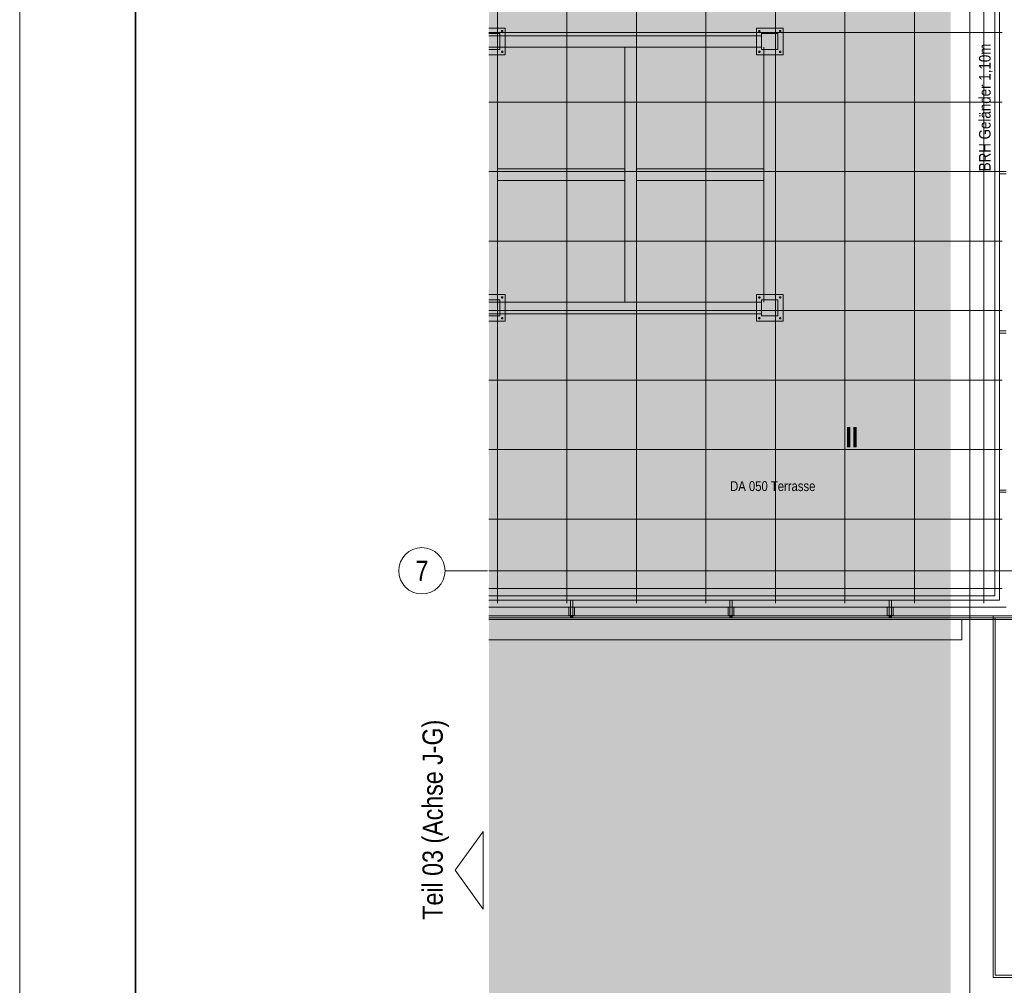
# Model space of a CAD drawing. Extents: x -620 to 300, y 62 to 1112.
# Tile 2 of 53: x -620 to -450, y 148 to 315. Entities that reach past the tile are written whole.
import ezdxf
from ezdxf.enums import TextEntityAlignment as Align
from ezdxf.lldxf.tags import DXFTag

# ---------------------------------------------------------------- set-up
doc = ezdxf.new("R2010")
doc.units = 0
doc.layers.get('0').update_dxf_attribs({"lineweight": 13})
for name, color, linetype, lineweight, true_color in [('30 -33 Aussenwände- 7 Fassade_ Elemente', 7, 'Continuous', 9, 0x00aacc), ('30 -34 Innenwände- 6 Elemente', 7, 'Continuous', 9, 0xff6633), ('30 -36 Dächer- 3 Dachbeläge', 7, 'Continuous', 15, 0x9999ff), ('30 -36 Dächer- 4 Dachbekleidungen', 7, 'Continuous', 9, 0xccccff), ('70 -72 Beschriftung- 1 Beschriftung allgemein', 7, 'Continuous', 9, 0xff6633), ('iwb_Layout BA_Markierung', 7, 'Continuous', 9, 0xbadcdc), ('iwb_Layout Text', 3, 'Continuous', 18, 0x00ff00)]:
    doc.layers.add(name, color=color, linetype=linetype, lineweight=lineweight, true_color=true_color)
for name, color, linetype, lineweight in [('60- 61 allgemeine Ausstattung- 4 Terrassen', 7, 'Continuous', 9), ('70 -71 Achsen- 1 Gebäudeachsen', 7, 'STRICHPUNKT2-A06GA1UQ8I', 18), ('70 -72 Beschriftung- 5 Höhenkoten', 7, 'Continuous', 15), ('iwb_Layout Achsbezeichung', 7, 'Continuous', 13), ('iwb_Plankopf Rahmen', 7, 'Continuous', 35), ('Keine-1', 7, 'Continuous', 15)]:
    doc.layers.add(name, color=color, linetype=linetype, lineweight=lineweight)
doc.styles.get("Standard").update_dxf_attribs({"font": 'ARIALN.TTF'})
tags = doc.linetypes.add('grob-A06GA1UR8I', pattern=[14, 3, -8, 3]).pattern_tags.tags
tags[8:9] = [DXFTag(74, 4), DXFTag(75, 0), DXFTag(340, '0'), DXFTag(46, 0.0), DXFTag(50, 0.0), DXFTag(44, 0.0), DXFTag(45, 0.0)]
tags[6:7] = [DXFTag(74, 4), DXFTag(75, 0), DXFTag(340, '0'), DXFTag(46, 0.0), DXFTag(50, 0.0), DXFTag(44, 0.0), DXFTag(45, 0.0)]
tags[4:5] = [DXFTag(74, 4), DXFTag(75, 0), DXFTag(340, '0'), DXFTag(46, 0.0), DXFTag(50, 0.0), DXFTag(44, 0.0), DXFTag(45, 0.0)]
tags = doc.linetypes.add('STRICHPUNKT2', pattern=[12.7, 6.35, -3.175, 0, -3.175]).pattern_tags.tags
tags[10:11] = [DXFTag(74, 4), DXFTag(75, 0), DXFTag(340, '0'), DXFTag(46, 0.0), DXFTag(50, 0.0), DXFTag(44, 0.0), DXFTag(45, 0.0)]
tags[8:9] = [DXFTag(74, 4), DXFTag(75, 0), DXFTag(340, '0'), DXFTag(46, 0.0), DXFTag(50, 0.0), DXFTag(44, 0.0), DXFTag(45, 0.0)]
tags[6:7] = [DXFTag(74, 4), DXFTag(75, 0), DXFTag(340, '0'), DXFTag(46, 0.0), DXFTag(50, 0.0), DXFTag(44, 0.0), DXFTag(45, 0.0)]
tags[4:5] = [DXFTag(74, 4), DXFTag(75, 0), DXFTag(340, '0'), DXFTag(46, 0.0), DXFTag(50, 0.0), DXFTag(44, 0.0), DXFTag(45, 0.0)]
tags = doc.linetypes.add('STRICHPUNKT2-A06GA1UQ8I', pattern=[12.7, 6.35, -3.175, 0, -3.175]).pattern_tags.tags
tags[10:11] = [DXFTag(74, 4), DXFTag(75, 0), DXFTag(340, '0'), DXFTag(46, 0.0), DXFTag(50, 0.0), DXFTag(44, 0.0), DXFTag(45, 0.0)]
tags[8:9] = [DXFTag(74, 4), DXFTag(75, 0), DXFTag(340, '0'), DXFTag(46, 0.0), DXFTag(50, 0.0), DXFTag(44, 0.0), DXFTag(45, 0.0)]
tags[6:7] = [DXFTag(74, 4), DXFTag(75, 0), DXFTag(340, '0'), DXFTag(46, 0.0), DXFTag(50, 0.0), DXFTag(44, 0.0), DXFTag(45, 0.0)]
tags[4:5] = [DXFTag(74, 4), DXFTag(75, 0), DXFTag(340, '0'), DXFTag(46, 0.0), DXFTag(50, 0.0), DXFTag(44, 0.0), DXFTag(45, 0.0)]

# ---------------------------------------------------------------- blocks, each defined once
blk = doc.blocks.new('Polygon-A06GA1UI8I')
at = {"color": 0, "linetype": 'ByBlock', "lineweight": -2, "ltscale": 0.13}
blk.add_solid([(-458.92, 86.61), (-538.63, 86.4), (-458.75, 1083.81), (-538.63, 1083.81)], dxfattribs=at)
blk = doc.blocks.new('Referenz-A06GA1UT8I')
at = {"layer": '30 -33 Aussenwände- 7 Fassade_ Elemente', "color": 0, "linetype": 'Continuous', "lineweight": -2, "ltscale": 0.13}
for p, q in [((-447.78, 211.65), (-538.63, 211.65)), ((-538.63, 211.05), (-456.98, 211.05)), ((-456.98, 211.05), (-456.98, 207.51)), ((-451.58, 149.25), (-451.58, 211.65)), ((-456.98, 207.51), (-538.63, 207.51)), ((-391.58, 149.25), (-451.58, 149.25))]:
    blk.add_line(p, q, dxfattribs=at)
at = {"layer": '30 -34 Innenwände- 6 Elemente', "color": 0, "linetype": 'Continuous', "lineweight": -2, "ltscale": 0.13}
for p, q in [((-451.18, 211.35), (-451.18, 149.65)), ((-449.38, 211.35), (-451.18, 211.35)), ((-451.18, 149.65), (-391.58, 149.65))]:
    blk.add_line(p, q, dxfattribs=at)
at = {"layer": '30 -36 Dächer- 3 Dachbeläge', "color": 0, "linetype": 'Continuous', "lineweight": -2, "ltscale": 0.13}
for p, q in [((-450.48, 376.05), (-450.48, 214.35)), ((-450.48, 214.35), (-538.63, 214.35)), ((-538.63, 211.05), (-447.18, 211.05))]:
    blk.add_line(p, q, dxfattribs=at)
at = {"layer": '30 -36 Dächer- 3 Dachbeläge', "color": 0, "lineweight": -2}
for p, q in [((-524.13, 211.75), (-524.53, 211.75)), ((-524.53, 211.75), (-524.53, 211.35)), ((-524.13, 211.35), (-524.13, 211.75)), ((-496.63, 211.75), (-497.03, 211.75)), ((-497.03, 211.75), (-497.03, 211.35)), ((-496.63, 211.35), (-496.63, 211.75)), ((-469.13, 211.75), (-469.53, 211.75)), ((-469.53, 211.75), (-469.53, 211.35)), ((-469.13, 211.35), (-469.13, 211.75))]:
    blk.add_line(p, q, dxfattribs=at)
for points in [[(-524.53, 211.35), (-524.53, 211.75), (-524.13, 211.35)], [(-524.13, 211.35), (-524.53, 211.75), (-524.13, 211.75)], [(-497.03, 211.35), (-497.03, 211.75), (-496.63, 211.35)], [(-496.63, 211.35), (-497.03, 211.75), (-496.63, 211.75)], [(-469.53, 211.35), (-469.53, 211.75), (-469.13, 211.35)], [(-469.13, 211.35), (-469.53, 211.75), (-469.13, 211.75)]]:
    blk.add_solid(points, dxfattribs=at)
at = {"layer": '30 -36 Dächer- 4 Dachbekleidungen', "color": 0, "linetype": 'Continuous', "lineweight": -2, "ltscale": 0.13}
for p, q in [((-451.28, 376.05), (-451.28, 215.15)), ((-450.48, 214.35), (-450.48, 376.05)), ((-449.28, 288.4), (-450.48, 288.4)), ((-450.48, 288.4), (-450.48, 288)), ((-450.48, 288), (-449.28, 288)), ((-449.28, 260.9), (-450.48, 260.9)), ((-450.48, 260.9), (-450.48, 260.5)), ((-450.48, 260.5), (-449.28, 260.5)), ((-449.28, 233.4), (-450.48, 233.4)), ((-450.48, 233.4), (-450.48, 233)), ((-450.48, 233), (-449.28, 233)), ((-451.28, 215.15), (-538.63, 215.15)), ((-538.63, 214.35), (-450.48, 214.35)), ((-524.13, 214.35), (-524.53, 214.35)), ((-524.53, 214.35), (-524.53, 213.15)), ((-524.13, 213.15), (-524.13, 214.35)), ((-496.63, 214.35), (-497.03, 214.35)), ((-497.03, 214.35), (-497.03, 213.15)), ((-496.63, 213.15), (-496.63, 214.35)), ((-469.13, 214.35), (-469.53, 214.35)), ((-469.53, 214.35), (-469.53, 213.15)), ((-469.13, 213.15), (-469.13, 214.35)), ((-449.28, 213.15), (-538.63, 213.15)), ((-524.83, 213.15), (-524.83, 211.75)), ((-524.53, 211.75), (-524.53, 213.15)), ((-524.13, 213.15), (-524.13, 211.75)), ((-523.83, 213.15), (-523.83, 211.75)), ((-497.33, 213.15), (-497.33, 211.75)), ((-497.03, 211.75), (-497.03, 213.15)), ((-496.63, 213.15), (-496.63, 211.75)), ((-496.33, 213.15), (-496.33, 211.75)), ((-469.83, 213.15), (-469.83, 211.75)), ((-469.53, 211.75), (-469.53, 213.15)), ((-469.13, 213.15), (-469.13, 211.75)), ((-468.83, 213.15), (-468.83, 211.75)), ((-538.63, 211.35), (-447.48, 211.35)), ((-524.83, 211.75), (-524.53, 211.75)), ((-524.13, 211.75), (-524.53, 211.75)), ((-523.83, 211.75), (-524.13, 211.75)), ((-497.33, 211.75), (-497.03, 211.75)), ((-496.63, 211.75), (-497.03, 211.75)), ((-496.33, 211.75), (-496.63, 211.75)), ((-469.83, 211.75), (-469.53, 211.75)), ((-469.13, 211.75), (-469.53, 211.75)), ((-468.83, 211.75), (-469.13, 211.75))]:
    blk.add_line(p, q, dxfattribs=at)
at = {"layer": '60- 61 allgemeine Ausstattung- 4 Terrassen', "color": 0, "lineweight": -2}
for p, q in [((-537.16, 213.85), (-537.16, 450.05)), ((-525.16, 213.85), (-525.16, 450.05)), ((-513.16, 213.85), (-513.16, 450.05)), ((-501.16, 213.85), (-501.16, 450.05)), ((-489.16, 213.85), (-489.16, 450.05)), ((-477.16, 213.85), (-477.16, 450.05)), ((-465.16, 213.85), (-465.16, 385.45)), ((-453.16, 213.85), (-453.16, 372.51)), ((-538.63, 312.39), (-449.98, 312.39)), ((-538.63, 312.25), (-536.73, 312.25)), ((-536.73, 312.25), (-536.73, 309.45)), ((-491.53, 312.25), (-488.73, 312.25)), ((-491.53, 309.45), (-491.53, 312.25)), ((-488.73, 312.25), (-488.73, 309.45)), ((-536.73, 309.45), (-538.63, 309.45)), ((-488.73, 309.45), (-491.53, 309.45)), ((-538.63, 300.39), (-449.98, 300.39)), ((-538.63, 288.39), (-449.98, 288.39)), ((-538.63, 276.39), (-449.98, 276.39)), ((-538.63, 266.25), (-536.73, 266.25)), ((-536.73, 266.25), (-536.73, 263.45)), ((-491.53, 266.25), (-488.73, 266.25)), ((-491.53, 263.45), (-491.53, 266.25)), ((-488.73, 266.25), (-488.73, 263.45)), ((-538.63, 264.39), (-449.98, 264.39)), ((-536.73, 263.45), (-538.63, 263.45)), ((-488.73, 263.45), (-491.53, 263.45)), ((-538.63, 252.39), (-449.98, 252.39)), ((-538.63, 240.39), (-449.98, 240.39)), ((-538.63, 228.39), (-449.98, 228.39)), ((-538.63, 216.39), (-449.98, 216.39))]:
    blk.add_line(p, q, dxfattribs=at)
at = {"layer": '60- 61 allgemeine Ausstattung- 4 Terrassen', "color": 0, "linetype": 'grob-A06GA1UR8I', "lineweight": -2, "ltscale": 0.13}
for p, q in [((-491.53, 311.85), (-538.63, 311.85)), ((-538.63, 309.85), (-491.53, 309.85)), ((-537.13, 309.85), (-537.13, 265.85)), ((-515.13, 309.85), (-515.13, 265.85)), ((-513.13, 309.85), (-513.13, 265.85)), ((-491.13, 309.85), (-491.13, 265.85)), ((-489.13, 309.85), (-489.13, 265.85)), ((-515.13, 288.85), (-537.13, 288.85)), ((-491.13, 288.85), (-513.13, 288.85)), ((-515.13, 286.85), (-537.13, 286.85)), ((-491.13, 286.85), (-513.13, 286.85)), ((-538.63, 265.85), (-491.53, 265.85)), ((-538.63, 263.85), (-491.53, 263.85))]:
    blk.add_line(p, q, dxfattribs=at)
at = {"layer": '60- 61 allgemeine Ausstattung- 4 Terrassen', "color": 0, "linetype": 'Continuous', "lineweight": -2, "ltscale": 0.13}
for p, q in [((-451.58, 149.25), (-451.58, 211.07)), ((-391.58, 149.25), (-451.58, 149.25))]:
    blk.add_line(p, q, dxfattribs=at)
at = {"layer": '70 -71 Achsen- 1 Gebäudeachsen', "color": 0, "linetype": 'STRICHPUNKT2-A06GA1UQ8I', "lineweight": -2, "ltscale": 0.13}
for p, q in [((-455.58, 1084.39), (-455.58, 84.95)), ((-538.63, 219.45), (76.31, 219.45))]:
    blk.add_line(p, q, dxfattribs=at)
at = {"layer": 'Keine-1', "color": 0, "linetype": 'grob-A06GA1UR8I', "lineweight": -2, "ltscale": 0.13}
for p, q in [((-538.63, 313.15), (-535.83, 313.15)), ((-535.83, 313.15), (-535.83, 308.55)), ((-492.43, 313.15), (-487.83, 313.15)), ((-492.43, 308.55), (-492.43, 313.15)), ((-487.83, 313.15), (-487.83, 308.55)), ((-536.45, 312.68), (-536.44, 312.69)), ((-536.45, 312.67), (-536.45, 312.68)), ((-536.45, 312.65), (-536.45, 312.67)), ((-536.45, 312.64), (-536.45, 312.65)), ((-536.45, 312.63), (-536.45, 312.64)), ((-536.44, 312.62), (-536.45, 312.63)), ((-536.44, 312.7), (-536.43, 312.71)), ((-536.44, 312.69), (-536.44, 312.7)), ((-536.44, 312.61), (-536.44, 312.62)), ((-536.43, 312.6), (-536.44, 312.61)), ((-536.43, 312.72), (-536.42, 312.73)), ((-536.43, 312.71), (-536.43, 312.72)), ((-536.43, 312.59), (-536.43, 312.6)), ((-536.42, 312.58), (-536.43, 312.59)), ((-536.42, 312.73), (-536.41, 312.74)), ((-536.41, 312.57), (-536.42, 312.58)), ((-536.41, 312.74), (-536.4, 312.75)), ((-536.4, 312.56), (-536.41, 312.57)), ((-536.4, 312.75), (-536.39, 312.76)), ((-536.4, 312.75), (-536.4, 312.75)), ((-536.4, 312.55), (-536.4, 312.56)), ((-536.39, 312.55), (-536.4, 312.55)), ((-536.39, 312.76), (-536.37, 312.76)), ((-536.37, 312.54), (-536.39, 312.55)), ((-536.37, 312.76), (-536.36, 312.77)), ((-536.36, 312.54), (-536.37, 312.54)), ((-536.36, 312.77), (-536.35, 312.77)), ((-536.35, 312.54), (-536.36, 312.54)), ((-536.35, 312.77), (-536.34, 312.77)), ((-536.34, 312.53), (-536.35, 312.54)), ((-536.34, 312.77), (-536.33, 312.77)), ((-536.33, 312.53), (-536.34, 312.53)), ((-536.33, 312.77), (-536.32, 312.77)), ((-536.32, 312.53), (-536.33, 312.53)), ((-536.32, 312.77), (-536.31, 312.77)), ((-536.31, 312.54), (-536.32, 312.53)), ((-536.31, 312.77), (-536.29, 312.77)), ((-536.29, 312.54), (-536.31, 312.54)), ((-536.29, 312.77), (-536.28, 312.76)), ((-536.28, 312.54), (-536.29, 312.54)), ((-536.28, 312.76), (-536.27, 312.76)), ((-536.27, 312.55), (-536.28, 312.54)), ((-536.27, 312.76), (-536.26, 312.75)), ((-536.26, 312.55), (-536.27, 312.55)), ((-536.26, 312.75), (-536.25, 312.75)), ((-536.25, 312.56), (-536.26, 312.55)), ((-536.25, 312.75), (-536.24, 312.74)), ((-536.24, 312.57), (-536.25, 312.56)), ((-536.24, 312.74), (-536.24, 312.73)), ((-536.24, 312.73), (-536.23, 312.72)), ((-536.23, 312.59), (-536.24, 312.58)), ((-536.24, 312.58), (-536.24, 312.57)), ((-536.23, 312.72), (-536.22, 312.71)), ((-536.22, 312.6), (-536.23, 312.59)), ((-536.22, 312.71), (-536.22, 312.7)), ((-536.22, 312.7), (-536.21, 312.69)), ((-536.21, 312.62), (-536.22, 312.61)), ((-536.22, 312.61), (-536.22, 312.6)), ((-536.21, 312.69), (-536.21, 312.68)), ((-536.21, 312.68), (-536.21, 312.67)), ((-536.21, 312.67), (-536.21, 312.65)), ((-536.21, 312.65), (-536.21, 312.64)), ((-536.21, 312.64), (-536.21, 312.63)), ((-536.21, 312.63), (-536.21, 312.62)), ((-492.05, 312.68), (-492.04, 312.69)), ((-492.05, 312.67), (-492.05, 312.68)), ((-492.05, 312.65), (-492.05, 312.67)), ((-492.05, 312.64), (-492.05, 312.65)), ((-492.05, 312.63), (-492.05, 312.64)), ((-492.04, 312.62), (-492.05, 312.63)), ((-492.04, 312.7), (-492.03, 312.71)), ((-492.04, 312.69), (-492.04, 312.7)), ((-492.04, 312.61), (-492.04, 312.62)), ((-492.03, 312.6), (-492.04, 312.61)), ((-492.03, 312.72), (-492.02, 312.73)), ((-492.03, 312.71), (-492.03, 312.72)), ((-492.03, 312.59), (-492.03, 312.6)), ((-492.02, 312.58), (-492.03, 312.59)), ((-492.02, 312.73), (-492.01, 312.74)), ((-492.01, 312.57), (-492.02, 312.58)), ((-492.01, 312.74), (-492, 312.75)), ((-492, 312.56), (-492.01, 312.57)), ((-492, 312.75), (-491.99, 312.76)), ((-492, 312.75), (-492, 312.75)), ((-492, 312.55), (-492, 312.56)), ((-491.99, 312.55), (-492, 312.55)), ((-491.99, 312.76), (-491.97, 312.76)), ((-491.97, 312.54), (-491.99, 312.55)), ((-491.97, 312.76), (-491.96, 312.77)), ((-491.96, 312.54), (-491.97, 312.54)), ((-491.96, 312.77), (-491.95, 312.77)), ((-491.95, 312.54), (-491.96, 312.54)), ((-491.95, 312.77), (-491.94, 312.77)), ((-491.94, 312.53), (-491.95, 312.54)), ((-491.94, 312.77), (-491.93, 312.77)), ((-491.93, 312.53), (-491.94, 312.53)), ((-491.93, 312.77), (-491.92, 312.77)), ((-491.92, 312.53), (-491.93, 312.53)), ((-491.92, 312.77), (-491.91, 312.77)), ((-491.91, 312.54), (-491.92, 312.53)), ((-491.91, 312.77), (-491.89, 312.77)), ((-491.89, 312.54), (-491.91, 312.54)), ((-491.89, 312.77), (-491.88, 312.76)), ((-491.88, 312.54), (-491.89, 312.54)), ((-491.88, 312.76), (-491.87, 312.76)), ((-491.87, 312.55), (-491.88, 312.54)), ((-491.87, 312.76), (-491.86, 312.75)), ((-491.86, 312.55), (-491.87, 312.55)), ((-491.86, 312.75), (-491.85, 312.75)), ((-491.85, 312.56), (-491.86, 312.55)), ((-491.85, 312.75), (-491.84, 312.74)), ((-491.84, 312.57), (-491.85, 312.56)), ((-491.84, 312.74), (-491.84, 312.73)), ((-491.84, 312.73), (-491.83, 312.72)), ((-491.83, 312.59), (-491.84, 312.58)), ((-491.84, 312.58), (-491.84, 312.57)), ((-491.83, 312.72), (-491.82, 312.71)), ((-491.82, 312.6), (-491.83, 312.59)), ((-491.82, 312.71), (-491.82, 312.7)), ((-491.82, 312.7), (-491.81, 312.69)), ((-491.81, 312.62), (-491.82, 312.61)), ((-491.82, 312.61), (-491.82, 312.6)), ((-491.81, 312.69), (-491.81, 312.68)), ((-491.81, 312.68), (-491.81, 312.67)), ((-491.81, 312.67), (-491.81, 312.65)), ((-491.81, 312.65), (-491.81, 312.64)), ((-491.81, 312.64), (-491.81, 312.63)), ((-491.81, 312.63), (-491.81, 312.62)), ((-488.45, 312.68), (-488.44, 312.69)), ((-488.45, 312.67), (-488.45, 312.68)), ((-488.45, 312.65), (-488.45, 312.67)), ((-488.45, 312.64), (-488.45, 312.65)), ((-488.45, 312.63), (-488.45, 312.64)), ((-488.44, 312.62), (-488.45, 312.63)), ((-488.44, 312.7), (-488.43, 312.71)), ((-488.44, 312.69), (-488.44, 312.7)), ((-488.44, 312.61), (-488.44, 312.62)), ((-488.43, 312.6), (-488.44, 312.61)), ((-488.43, 312.72), (-488.42, 312.73)), ((-488.43, 312.71), (-488.43, 312.72)), ((-488.43, 312.59), (-488.43, 312.6)), ((-488.42, 312.58), (-488.43, 312.59)), ((-488.42, 312.73), (-488.41, 312.74)), ((-488.41, 312.57), (-488.42, 312.58)), ((-488.41, 312.74), (-488.4, 312.75)), ((-488.4, 312.56), (-488.41, 312.57)), ((-488.4, 312.75), (-488.39, 312.76)), ((-488.4, 312.75), (-488.4, 312.75)), ((-488.4, 312.55), (-488.4, 312.56)), ((-488.39, 312.55), (-488.4, 312.55)), ((-488.39, 312.76), (-488.37, 312.76)), ((-488.37, 312.54), (-488.39, 312.55)), ((-488.37, 312.76), (-488.36, 312.77)), ((-488.36, 312.54), (-488.37, 312.54)), ((-488.36, 312.77), (-488.35, 312.77)), ((-488.35, 312.54), (-488.36, 312.54)), ((-488.35, 312.77), (-488.34, 312.77)), ((-488.34, 312.53), (-488.35, 312.54)), ((-488.34, 312.77), (-488.33, 312.77)), ((-488.33, 312.53), (-488.34, 312.53)), ((-488.33, 312.77), (-488.32, 312.77)), ((-488.32, 312.53), (-488.33, 312.53)), ((-488.32, 312.77), (-488.31, 312.77)), ((-488.31, 312.54), (-488.32, 312.53)), ((-488.31, 312.77), (-488.29, 312.77)), ((-488.29, 312.54), (-488.31, 312.54)), ((-488.29, 312.77), (-488.28, 312.76)), ((-488.28, 312.54), (-488.29, 312.54)), ((-488.28, 312.76), (-488.27, 312.76)), ((-488.27, 312.55), (-488.28, 312.54)), ((-488.27, 312.76), (-488.26, 312.75)), ((-488.26, 312.55), (-488.27, 312.55)), ((-488.26, 312.75), (-488.25, 312.75)), ((-488.25, 312.56), (-488.26, 312.55)), ((-488.25, 312.75), (-488.24, 312.74)), ((-488.24, 312.57), (-488.25, 312.56)), ((-488.24, 312.74), (-488.24, 312.73)), ((-488.24, 312.73), (-488.23, 312.72)), ((-488.23, 312.59), (-488.24, 312.58)), ((-488.24, 312.58), (-488.24, 312.57)), ((-488.23, 312.72), (-488.22, 312.71)), ((-488.22, 312.6), (-488.23, 312.59)), ((-488.22, 312.71), (-488.22, 312.7)), ((-488.22, 312.7), (-488.21, 312.69)), ((-488.21, 312.62), (-488.22, 312.61)), ((-488.22, 312.61), (-488.22, 312.6)), ((-488.21, 312.69), (-488.21, 312.68)), ((-488.21, 312.68), (-488.21, 312.67)), ((-488.21, 312.67), (-488.21, 312.65)), ((-488.21, 312.65), (-488.21, 312.64)), ((-488.21, 312.64), (-488.21, 312.63)), ((-488.21, 312.63), (-488.21, 312.62)), ((-535.83, 308.55), (-538.63, 308.55)), ((-536.45, 309.08), (-536.44, 309.09)), ((-536.45, 309.07), (-536.45, 309.08)), ((-536.45, 309.05), (-536.45, 309.07)), ((-536.45, 309.04), (-536.45, 309.05)), ((-536.45, 309.03), (-536.45, 309.04)), ((-536.44, 309.02), (-536.45, 309.03)), ((-536.44, 309.1), (-536.43, 309.11)), ((-536.44, 309.09), (-536.44, 309.1)), ((-536.44, 309.01), (-536.44, 309.02)), ((-536.43, 309), (-536.44, 309.01)), ((-536.43, 309.12), (-536.42, 309.13)), ((-536.43, 309.11), (-536.43, 309.12)), ((-536.43, 308.99), (-536.43, 309)), ((-536.42, 308.98), (-536.43, 308.99)), ((-536.42, 309.13), (-536.41, 309.14)), ((-536.41, 308.97), (-536.42, 308.98)), ((-536.41, 309.14), (-536.4, 309.15)), ((-536.4, 308.96), (-536.41, 308.97)), ((-536.4, 309.15), (-536.39, 309.16)), ((-536.4, 309.15), (-536.4, 309.15)), ((-536.4, 308.95), (-536.4, 308.96)), ((-536.39, 308.95), (-536.4, 308.95)), ((-536.39, 309.16), (-536.37, 309.16)), ((-536.37, 308.94), (-536.39, 308.95)), ((-536.37, 309.16), (-536.36, 309.17)), ((-536.36, 308.94), (-536.37, 308.94)), ((-536.36, 309.17), (-536.35, 309.17)), ((-536.35, 308.94), (-536.36, 308.94)), ((-536.35, 309.17), (-536.34, 309.17)), ((-536.34, 308.93), (-536.35, 308.94)), ((-536.34, 309.17), (-536.33, 309.17)), ((-536.33, 308.93), (-536.34, 308.93)), ((-536.33, 309.17), (-536.32, 309.17)), ((-536.32, 308.93), (-536.33, 308.93)), ((-536.32, 309.17), (-536.31, 309.17)), ((-536.31, 308.94), (-536.32, 308.93)), ((-536.31, 309.17), (-536.29, 309.17)), ((-536.29, 308.94), (-536.31, 308.94)), ((-536.29, 309.17), (-536.28, 309.16)), ((-536.28, 308.94), (-536.29, 308.94)), ((-536.28, 309.16), (-536.27, 309.16)), ((-536.27, 308.95), (-536.28, 308.94)), ((-536.27, 309.16), (-536.26, 309.15)), ((-536.26, 308.95), (-536.27, 308.95)), ((-536.26, 309.15), (-536.25, 309.15)), ((-536.25, 308.96), (-536.26, 308.95)), ((-536.25, 309.15), (-536.24, 309.14)), ((-536.24, 308.97), (-536.25, 308.96)), ((-536.24, 309.14), (-536.24, 309.13)), ((-536.24, 309.13), (-536.23, 309.12)), ((-536.23, 308.99), (-536.24, 308.98)), ((-536.24, 308.98), (-536.24, 308.97)), ((-536.23, 309.12), (-536.22, 309.11)), ((-536.22, 309), (-536.23, 308.99)), ((-536.22, 309.11), (-536.22, 309.1)), ((-536.22, 309.1), (-536.21, 309.09)), ((-536.21, 309.02), (-536.22, 309.01)), ((-536.22, 309.01), (-536.22, 309)), ((-536.21, 309.09), (-536.21, 309.08)), ((-536.21, 309.08), (-536.21, 309.07)), ((-536.21, 309.07), (-536.21, 309.05)), ((-536.21, 309.05), (-536.21, 309.04)), ((-536.21, 309.04), (-536.21, 309.03)), ((-536.21, 309.03), (-536.21, 309.02)), ((-487.83, 308.55), (-492.43, 308.55)), ((-492.05, 309.08), (-492.04, 309.09)), ((-492.05, 309.07), (-492.05, 309.08)), ((-492.05, 309.05), (-492.05, 309.07)), ((-492.05, 309.04), (-492.05, 309.05)), ((-492.05, 309.03), (-492.05, 309.04)), ((-492.04, 309.02), (-492.05, 309.03)), ((-492.04, 309.1), (-492.03, 309.11)), ((-492.04, 309.09), (-492.04, 309.1)), ((-492.04, 309.01), (-492.04, 309.02)), ((-492.03, 309), (-492.04, 309.01)), ((-492.03, 309.12), (-492.02, 309.13)), ((-492.03, 309.11), (-492.03, 309.12)), ((-492.03, 308.99), (-492.03, 309)), ((-492.02, 308.98), (-492.03, 308.99)), ((-492.02, 309.13), (-492.01, 309.14)), ((-492.01, 308.97), (-492.02, 308.98)), ((-492.01, 309.14), (-492, 309.15)), ((-492, 308.96), (-492.01, 308.97)), ((-492, 309.15), (-491.99, 309.16)), ((-492, 309.15), (-492, 309.15)), ((-492, 308.95), (-492, 308.96)), ((-491.99, 308.95), (-492, 308.95)), ((-491.99, 309.16), (-491.97, 309.16)), ((-491.97, 308.94), (-491.99, 308.95)), ((-491.97, 309.16), (-491.96, 309.17)), ((-491.96, 308.94), (-491.97, 308.94)), ((-491.96, 309.17), (-491.95, 309.17)), ((-491.95, 308.94), (-491.96, 308.94)), ((-491.95, 309.17), (-491.94, 309.17)), ((-491.94, 308.93), (-491.95, 308.94)), ((-491.94, 309.17), (-491.93, 309.17)), ((-491.93, 308.93), (-491.94, 308.93)), ((-491.93, 309.17), (-491.92, 309.17)), ((-491.92, 308.93), (-491.93, 308.93)), ((-491.92, 309.17), (-491.91, 309.17)), ((-491.91, 308.94), (-491.92, 308.93)), ((-491.91, 309.17), (-491.89, 309.17)), ((-491.89, 308.94), (-491.91, 308.94)), ((-491.89, 309.17), (-491.88, 309.16)), ((-491.88, 308.94), (-491.89, 308.94)), ((-491.88, 309.16), (-491.87, 309.16)), ((-491.87, 308.95), (-491.88, 308.94)), ((-491.87, 309.16), (-491.86, 309.15)), ((-491.86, 308.95), (-491.87, 308.95)), ((-491.86, 309.15), (-491.85, 309.15)), ((-491.85, 308.96), (-491.86, 308.95)), ((-491.85, 309.15), (-491.84, 309.14)), ((-491.84, 308.97), (-491.85, 308.96)), ((-491.84, 309.14), (-491.84, 309.13)), ((-491.84, 309.13), (-491.83, 309.12)), ((-491.83, 308.99), (-491.84, 308.98)), ((-491.84, 308.98), (-491.84, 308.97)), ((-491.83, 309.12), (-491.82, 309.11)), ((-491.82, 309), (-491.83, 308.99)), ((-491.82, 309.11), (-491.82, 309.1)), ((-491.82, 309.1), (-491.81, 309.09)), ((-491.81, 309.02), (-491.82, 309.01)), ((-491.82, 309.01), (-491.82, 309)), ((-491.81, 309.09), (-491.81, 309.08)), ((-491.81, 309.08), (-491.81, 309.07)), ((-491.81, 309.07), (-491.81, 309.05)), ((-491.81, 309.05), (-491.81, 309.04)), ((-491.81, 309.04), (-491.81, 309.03)), ((-491.81, 309.03), (-491.81, 309.02)), ((-488.45, 309.08), (-488.44, 309.09)), ((-488.45, 309.07), (-488.45, 309.08)), ((-488.45, 309.05), (-488.45, 309.07)), ((-488.45, 309.04), (-488.45, 309.05)), ((-488.45, 309.03), (-488.45, 309.04)), ((-488.44, 309.02), (-488.45, 309.03)), ((-488.44, 309.1), (-488.43, 309.11)), ((-488.44, 309.09), (-488.44, 309.1)), ((-488.44, 309.01), (-488.44, 309.02)), ((-488.43, 309), (-488.44, 309.01)), ((-488.43, 309.12), (-488.42, 309.13)), ((-488.43, 309.11), (-488.43, 309.12)), ((-488.43, 308.99), (-488.43, 309)), ((-488.42, 308.98), (-488.43, 308.99)), ((-488.42, 309.13), (-488.41, 309.14)), ((-488.41, 308.97), (-488.42, 308.98)), ((-488.41, 309.14), (-488.4, 309.15)), ((-488.4, 308.96), (-488.41, 308.97)), ((-488.4, 309.15), (-488.39, 309.16)), ((-488.4, 309.15), (-488.4, 309.15)), ((-488.4, 308.95), (-488.4, 308.96)), ((-488.39, 308.95), (-488.4, 308.95)), ((-488.39, 309.16), (-488.37, 309.16)), ((-488.37, 308.94), (-488.39, 308.95)), ((-488.37, 309.16), (-488.36, 309.17)), ((-488.36, 308.94), (-488.37, 308.94)), ((-488.36, 309.17), (-488.35, 309.17)), ((-488.35, 308.94), (-488.36, 308.94)), ((-488.35, 309.17), (-488.34, 309.17)), ((-488.34, 308.93), (-488.35, 308.94)), ((-488.34, 309.17), (-488.33, 309.17)), ((-488.33, 308.93), (-488.34, 308.93)), ((-488.33, 309.17), (-488.32, 309.17)), ((-488.32, 308.93), (-488.33, 308.93)), ((-488.32, 309.17), (-488.31, 309.17)), ((-488.31, 308.94), (-488.32, 308.93)), ((-488.31, 309.17), (-488.29, 309.17)), ((-488.29, 308.94), (-488.31, 308.94)), ((-488.29, 309.17), (-488.28, 309.16)), ((-488.28, 308.94), (-488.29, 308.94)), ((-488.28, 309.16), (-488.27, 309.16)), ((-488.27, 308.95), (-488.28, 308.94)), ((-488.27, 309.16), (-488.26, 309.15)), ((-488.26, 308.95), (-488.27, 308.95)), ((-488.26, 309.15), (-488.25, 309.15)), ((-488.25, 308.96), (-488.26, 308.95)), ((-488.25, 309.15), (-488.24, 309.14)), ((-488.24, 308.97), (-488.25, 308.96)), ((-488.24, 309.14), (-488.24, 309.13)), ((-488.24, 309.13), (-488.23, 309.12)), ((-488.23, 308.99), (-488.24, 308.98)), ((-488.24, 308.98), (-488.24, 308.97)), ((-488.23, 309.12), (-488.22, 309.11)), ((-488.22, 309), (-488.23, 308.99)), ((-488.22, 309.11), (-488.22, 309.1)), ((-488.22, 309.1), (-488.21, 309.09)), ((-488.21, 309.02), (-488.22, 309.01)), ((-488.22, 309.01), (-488.22, 309)), ((-488.21, 309.09), (-488.21, 309.08)), ((-488.21, 309.08), (-488.21, 309.07)), ((-488.21, 309.07), (-488.21, 309.05)), ((-488.21, 309.05), (-488.21, 309.04)), ((-488.21, 309.04), (-488.21, 309.03)), ((-488.21, 309.03), (-488.21, 309.02)), ((-538.63, 267.15), (-535.83, 267.15)), ((-535.83, 267.15), (-535.83, 262.55)), ((-492.43, 267.15), (-487.83, 267.15)), ((-492.43, 262.55), (-492.43, 267.15)), ((-487.83, 267.15), (-487.83, 262.55)), ((-536.45, 266.68), (-536.44, 266.69)), ((-536.45, 266.67), (-536.45, 266.68)), ((-536.45, 266.65), (-536.45, 266.67)), ((-536.45, 266.64), (-536.45, 266.65)), ((-536.45, 266.63), (-536.45, 266.64)), ((-536.44, 266.62), (-536.45, 266.63)), ((-536.44, 266.7), (-536.43, 266.71)), ((-536.44, 266.69), (-536.44, 266.7)), ((-536.44, 266.61), (-536.44, 266.62)), ((-536.43, 266.6), (-536.44, 266.61)), ((-536.43, 266.72), (-536.42, 266.73)), ((-536.43, 266.71), (-536.43, 266.72)), ((-536.43, 266.59), (-536.43, 266.6)), ((-536.42, 266.58), (-536.43, 266.59)), ((-536.42, 266.73), (-536.41, 266.74)), ((-536.41, 266.57), (-536.42, 266.58)), ((-536.41, 266.74), (-536.4, 266.75)), ((-536.4, 266.56), (-536.41, 266.57)), ((-536.4, 266.75), (-536.39, 266.76)), ((-536.4, 266.75), (-536.4, 266.75)), ((-536.4, 266.55), (-536.4, 266.56)), ((-536.39, 266.55), (-536.4, 266.55)), ((-536.39, 266.76), (-536.37, 266.76)), ((-536.37, 266.54), (-536.39, 266.55)), ((-536.37, 266.76), (-536.36, 266.77)), ((-536.36, 266.54), (-536.37, 266.54)), ((-536.36, 266.77), (-536.35, 266.77)), ((-536.35, 266.54), (-536.36, 266.54)), ((-536.35, 266.77), (-536.34, 266.77)), ((-536.34, 266.53), (-536.35, 266.54)), ((-536.34, 266.77), (-536.33, 266.77)), ((-536.33, 266.53), (-536.34, 266.53)), ((-536.33, 266.77), (-536.32, 266.77)), ((-536.32, 266.53), (-536.33, 266.53)), ((-536.32, 266.77), (-536.31, 266.77)), ((-536.31, 266.54), (-536.32, 266.53)), ((-536.31, 266.77), (-536.29, 266.77)), ((-536.29, 266.54), (-536.31, 266.54)), ((-536.29, 266.77), (-536.28, 266.76)), ((-536.28, 266.54), (-536.29, 266.54)), ((-536.28, 266.76), (-536.27, 266.76)), ((-536.27, 266.55), (-536.28, 266.54)), ((-536.27, 266.76), (-536.26, 266.75)), ((-536.26, 266.55), (-536.27, 266.55)), ((-536.26, 266.75), (-536.25, 266.75)), ((-536.25, 266.56), (-536.26, 266.55)), ((-536.25, 266.75), (-536.24, 266.74)), ((-536.24, 266.57), (-536.25, 266.56)), ((-536.24, 266.74), (-536.24, 266.73)), ((-536.24, 266.73), (-536.23, 266.72)), ((-536.23, 266.59), (-536.24, 266.58)), ((-536.24, 266.58), (-536.24, 266.57)), ((-536.23, 266.72), (-536.22, 266.71)), ((-536.22, 266.6), (-536.23, 266.59)), ((-536.22, 266.71), (-536.22, 266.7)), ((-536.22, 266.7), (-536.21, 266.69)), ((-536.21, 266.62), (-536.22, 266.61)), ((-536.22, 266.61), (-536.22, 266.6)), ((-536.21, 266.69), (-536.21, 266.68)), ((-536.21, 266.68), (-536.21, 266.67)), ((-536.21, 266.67), (-536.21, 266.65)), ((-536.21, 266.65), (-536.21, 266.64)), ((-536.21, 266.64), (-536.21, 266.63)), ((-536.21, 266.63), (-536.21, 266.62)), ((-492.05, 266.68), (-492.04, 266.69)), ((-492.05, 266.67), (-492.05, 266.68)), ((-492.05, 266.65), (-492.05, 266.67)), ((-492.05, 266.64), (-492.05, 266.65)), ((-492.05, 266.63), (-492.05, 266.64)), ((-492.04, 266.62), (-492.05, 266.63)), ((-492.04, 266.7), (-492.03, 266.71)), ((-492.04, 266.69), (-492.04, 266.7)), ((-492.04, 266.61), (-492.04, 266.62)), ((-492.03, 266.6), (-492.04, 266.61)), ((-492.03, 266.72), (-492.02, 266.73)), ((-492.03, 266.71), (-492.03, 266.72)), ((-492.03, 266.59), (-492.03, 266.6)), ((-492.02, 266.58), (-492.03, 266.59)), ((-492.02, 266.73), (-492.01, 266.74)), ((-492.01, 266.57), (-492.02, 266.58)), ((-492.01, 266.74), (-492, 266.75)), ((-492, 266.56), (-492.01, 266.57)), ((-492, 266.75), (-491.99, 266.76)), ((-492, 266.75), (-492, 266.75)), ((-492, 266.55), (-492, 266.56)), ((-491.99, 266.55), (-492, 266.55)), ((-491.99, 266.76), (-491.97, 266.76)), ((-491.97, 266.54), (-491.99, 266.55)), ((-491.97, 266.76), (-491.96, 266.77)), ((-491.96, 266.54), (-491.97, 266.54)), ((-491.96, 266.77), (-491.95, 266.77)), ((-491.95, 266.54), (-491.96, 266.54)), ((-491.95, 266.77), (-491.94, 266.77)), ((-491.94, 266.53), (-491.95, 266.54)), ((-491.94, 266.77), (-491.93, 266.77)), ((-491.93, 266.53), (-491.94, 266.53)), ((-491.93, 266.77), (-491.92, 266.77)), ((-491.92, 266.53), (-491.93, 266.53)), ((-491.92, 266.77), (-491.91, 266.77)), ((-491.91, 266.54), (-491.92, 266.53)), ((-491.91, 266.77), (-491.89, 266.77)), ((-491.89, 266.54), (-491.91, 266.54)), ((-491.89, 266.77), (-491.88, 266.76)), ((-491.88, 266.54), (-491.89, 266.54)), ((-491.88, 266.76), (-491.87, 266.76)), ((-491.87, 266.55), (-491.88, 266.54)), ((-491.87, 266.76), (-491.86, 266.75)), ((-491.86, 266.55), (-491.87, 266.55)), ((-491.86, 266.75), (-491.85, 266.75)), ((-491.85, 266.56), (-491.86, 266.55)), ((-491.85, 266.75), (-491.84, 266.74)), ((-491.84, 266.57), (-491.85, 266.56)), ((-491.84, 266.74), (-491.84, 266.73)), ((-491.84, 266.73), (-491.83, 266.72)), ((-491.83, 266.59), (-491.84, 266.58)), ((-491.84, 266.58), (-491.84, 266.57)), ((-491.83, 266.72), (-491.82, 266.71)), ((-491.82, 266.6), (-491.83, 266.59)), ((-491.82, 266.71), (-491.82, 266.7)), ((-491.82, 266.7), (-491.81, 266.69)), ((-491.81, 266.62), (-491.82, 266.61)), ((-491.82, 266.61), (-491.82, 266.6)), ((-491.81, 266.69), (-491.81, 266.68)), ((-491.81, 266.68), (-491.81, 266.67)), ((-491.81, 266.67), (-491.81, 266.65)), ((-491.81, 266.65), (-491.81, 266.64)), ((-491.81, 266.64), (-491.81, 266.63)), ((-491.81, 266.63), (-491.81, 266.62)), ((-488.45, 266.68), (-488.44, 266.69)), ((-488.45, 266.67), (-488.45, 266.68)), ((-488.45, 266.65), (-488.45, 266.67)), ((-488.45, 266.64), (-488.45, 266.65)), ((-488.45, 266.63), (-488.45, 266.64)), ((-488.44, 266.62), (-488.45, 266.63)), ((-488.44, 266.7), (-488.43, 266.71)), ((-488.44, 266.69), (-488.44, 266.7)), ((-488.44, 266.61), (-488.44, 266.62)), ((-488.43, 266.6), (-488.44, 266.61)), ((-488.43, 266.72), (-488.42, 266.73)), ((-488.43, 266.71), (-488.43, 266.72)), ((-488.43, 266.59), (-488.43, 266.6)), ((-488.42, 266.58), (-488.43, 266.59)), ((-488.42, 266.73), (-488.41, 266.74)), ((-488.41, 266.57), (-488.42, 266.58)), ((-488.41, 266.74), (-488.4, 266.75)), ((-488.4, 266.56), (-488.41, 266.57)), ((-488.4, 266.75), (-488.39, 266.76)), ((-488.4, 266.75), (-488.4, 266.75)), ((-488.4, 266.55), (-488.4, 266.56)), ((-488.39, 266.55), (-488.4, 266.55)), ((-488.39, 266.76), (-488.37, 266.76)), ((-488.37, 266.54), (-488.39, 266.55)), ((-488.37, 266.76), (-488.36, 266.77)), ((-488.36, 266.54), (-488.37, 266.54)), ((-488.36, 266.77), (-488.35, 266.77)), ((-488.35, 266.54), (-488.36, 266.54)), ((-488.35, 266.77), (-488.34, 266.77)), ((-488.34, 266.53), (-488.35, 266.54)), ((-488.34, 266.77), (-488.33, 266.77)), ((-488.33, 266.53), (-488.34, 266.53)), ((-488.33, 266.77), (-488.32, 266.77)), ((-488.32, 266.53), (-488.33, 266.53)), ((-488.32, 266.77), (-488.31, 266.77)), ((-488.31, 266.54), (-488.32, 266.53)), ((-488.31, 266.77), (-488.29, 266.77)), ((-488.29, 266.54), (-488.31, 266.54)), ((-488.29, 266.77), (-488.28, 266.76)), ((-488.28, 266.54), (-488.29, 266.54)), ((-488.28, 266.76), (-488.27, 266.76)), ((-488.27, 266.55), (-488.28, 266.54)), ((-488.27, 266.76), (-488.26, 266.75)), ((-488.26, 266.55), (-488.27, 266.55)), ((-488.26, 266.75), (-488.25, 266.75)), ((-488.25, 266.56), (-488.26, 266.55)), ((-488.25, 266.75), (-488.24, 266.74)), ((-488.24, 266.57), (-488.25, 266.56)), ((-488.24, 266.74), (-488.24, 266.73)), ((-488.24, 266.73), (-488.23, 266.72)), ((-488.23, 266.59), (-488.24, 266.58)), ((-488.24, 266.58), (-488.24, 266.57)), ((-488.23, 266.72), (-488.22, 266.71)), ((-488.22, 266.6), (-488.23, 266.59)), ((-488.22, 266.71), (-488.22, 266.7)), ((-488.22, 266.7), (-488.21, 266.69)), ((-488.21, 266.62), (-488.22, 266.61)), ((-488.22, 266.61), (-488.22, 266.6)), ((-488.21, 266.69), (-488.21, 266.68)), ((-488.21, 266.68), (-488.21, 266.67)), ((-488.21, 266.67), (-488.21, 266.65)), ((-488.21, 266.65), (-488.21, 266.64)), ((-488.21, 266.64), (-488.21, 266.63)), ((-488.21, 266.63), (-488.21, 266.62)), ((-535.83, 262.55), (-538.63, 262.55)), ((-536.45, 263.08), (-536.44, 263.09)), ((-536.45, 263.07), (-536.45, 263.08)), ((-536.45, 263.05), (-536.45, 263.07)), ((-536.45, 263.04), (-536.45, 263.05)), ((-536.45, 263.03), (-536.45, 263.04)), ((-536.44, 263.02), (-536.45, 263.03)), ((-536.44, 263.1), (-536.43, 263.11)), ((-536.44, 263.09), (-536.44, 263.1)), ((-536.44, 263.01), (-536.44, 263.02)), ((-536.43, 263), (-536.44, 263.01)), ((-536.43, 263.12), (-536.42, 263.13)), ((-536.43, 263.11), (-536.43, 263.12)), ((-536.43, 262.99), (-536.43, 263)), ((-536.42, 262.98), (-536.43, 262.99)), ((-536.42, 263.13), (-536.41, 263.14)), ((-536.41, 262.97), (-536.42, 262.98)), ((-536.41, 263.14), (-536.4, 263.15)), ((-536.4, 262.96), (-536.41, 262.97)), ((-536.4, 263.15), (-536.39, 263.16)), ((-536.4, 263.15), (-536.4, 263.15)), ((-536.4, 262.95), (-536.4, 262.96)), ((-536.39, 262.95), (-536.4, 262.95)), ((-536.39, 263.16), (-536.37, 263.16)), ((-536.37, 262.94), (-536.39, 262.95)), ((-536.37, 263.16), (-536.36, 263.17)), ((-536.36, 262.94), (-536.37, 262.94)), ((-536.36, 263.17), (-536.35, 263.17)), ((-536.35, 262.94), (-536.36, 262.94)), ((-536.35, 263.17), (-536.34, 263.17)), ((-536.34, 262.93), (-536.35, 262.94)), ((-536.34, 263.17), (-536.33, 263.17)), ((-536.33, 262.93), (-536.34, 262.93)), ((-536.33, 263.17), (-536.32, 263.17)), ((-536.32, 262.93), (-536.33, 262.93)), ((-536.32, 263.17), (-536.31, 263.17)), ((-536.31, 262.94), (-536.32, 262.93)), ((-536.31, 263.17), (-536.29, 263.17)), ((-536.29, 262.94), (-536.31, 262.94)), ((-536.29, 263.17), (-536.28, 263.16)), ((-536.28, 262.94), (-536.29, 262.94)), ((-536.28, 263.16), (-536.27, 263.16)), ((-536.27, 262.95), (-536.28, 262.94)), ((-536.27, 263.16), (-536.26, 263.15)), ((-536.26, 262.95), (-536.27, 262.95)), ((-536.26, 263.15), (-536.25, 263.15)), ((-536.25, 262.96), (-536.26, 262.95)), ((-536.25, 263.15), (-536.24, 263.14)), ((-536.24, 262.97), (-536.25, 262.96)), ((-536.24, 263.14), (-536.24, 263.13)), ((-536.24, 263.13), (-536.23, 263.12)), ((-536.23, 262.99), (-536.24, 262.98)), ((-536.24, 262.98), (-536.24, 262.97)), ((-536.23, 263.12), (-536.22, 263.11)), ((-536.22, 263), (-536.23, 262.99)), ((-536.22, 263.11), (-536.22, 263.1)), ((-536.22, 263.1), (-536.21, 263.09)), ((-536.21, 263.02), (-536.22, 263.01)), ((-536.22, 263.01), (-536.22, 263)), ((-536.21, 263.09), (-536.21, 263.08)), ((-536.21, 263.08), (-536.21, 263.07)), ((-536.21, 263.07), (-536.21, 263.05)), ((-536.21, 263.05), (-536.21, 263.04)), ((-536.21, 263.04), (-536.21, 263.03)), ((-536.21, 263.03), (-536.21, 263.02)), ((-487.83, 262.55), (-492.43, 262.55)), ((-492.05, 263.08), (-492.04, 263.09)), ((-492.05, 263.07), (-492.05, 263.08)), ((-492.05, 263.05), (-492.05, 263.07)), ((-492.05, 263.04), (-492.05, 263.05)), ((-492.05, 263.03), (-492.05, 263.04)), ((-492.04, 263.02), (-492.05, 263.03)), ((-492.04, 263.1), (-492.03, 263.11)), ((-492.04, 263.09), (-492.04, 263.1)), ((-492.04, 263.01), (-492.04, 263.02)), ((-492.03, 263), (-492.04, 263.01)), ((-492.03, 263.12), (-492.02, 263.13)), ((-492.03, 263.11), (-492.03, 263.12)), ((-492.03, 262.99), (-492.03, 263)), ((-492.02, 262.98), (-492.03, 262.99)), ((-492.02, 263.13), (-492.01, 263.14)), ((-492.01, 262.97), (-492.02, 262.98)), ((-492.01, 263.14), (-492, 263.15)), ((-492, 262.96), (-492.01, 262.97)), ((-492, 263.15), (-491.99, 263.16)), ((-492, 263.15), (-492, 263.15)), ((-492, 262.95), (-492, 262.96)), ((-491.99, 262.95), (-492, 262.95)), ((-491.99, 263.16), (-491.97, 263.16)), ((-491.97, 262.94), (-491.99, 262.95)), ((-491.97, 263.16), (-491.96, 263.17)), ((-491.96, 262.94), (-491.97, 262.94)), ((-491.96, 263.17), (-491.95, 263.17)), ((-491.95, 262.94), (-491.96, 262.94)), ((-491.95, 263.17), (-491.94, 263.17)), ((-491.94, 262.93), (-491.95, 262.94)), ((-491.94, 263.17), (-491.93, 263.17)), ((-491.93, 262.93), (-491.94, 262.93)), ((-491.93, 263.17), (-491.92, 263.17)), ((-491.92, 262.93), (-491.93, 262.93)), ((-491.92, 263.17), (-491.91, 263.17)), ((-491.91, 262.94), (-491.92, 262.93)), ((-491.91, 263.17), (-491.89, 263.17)), ((-491.89, 262.94), (-491.91, 262.94)), ((-491.89, 263.17), (-491.88, 263.16)), ((-491.88, 262.94), (-491.89, 262.94)), ((-491.88, 263.16), (-491.87, 263.16)), ((-491.87, 262.95), (-491.88, 262.94)), ((-491.87, 263.16), (-491.86, 263.15)), ((-491.86, 262.95), (-491.87, 262.95)), ((-491.86, 263.15), (-491.85, 263.15)), ((-491.85, 262.96), (-491.86, 262.95)), ((-491.85, 263.15), (-491.84, 263.14)), ((-491.84, 262.97), (-491.85, 262.96)), ((-491.84, 263.14), (-491.84, 263.13)), ((-491.84, 263.13), (-491.83, 263.12)), ((-491.83, 262.99), (-491.84, 262.98)), ((-491.84, 262.98), (-491.84, 262.97)), ((-491.83, 263.12), (-491.82, 263.11)), ((-491.82, 263), (-491.83, 262.99)), ((-491.82, 263.11), (-491.82, 263.1)), ((-491.82, 263.1), (-491.81, 263.09)), ((-491.81, 263.02), (-491.82, 263.01)), ((-491.82, 263.01), (-491.82, 263)), ((-491.81, 263.09), (-491.81, 263.08)), ((-491.81, 263.08), (-491.81, 263.07)), ((-491.81, 263.07), (-491.81, 263.05)), ((-491.81, 263.05), (-491.81, 263.04)), ((-491.81, 263.04), (-491.81, 263.03)), ((-491.81, 263.03), (-491.81, 263.02)), ((-488.45, 263.08), (-488.44, 263.09)), ((-488.45, 263.07), (-488.45, 263.08)), ((-488.45, 263.05), (-488.45, 263.07)), ((-488.45, 263.04), (-488.45, 263.05)), ((-488.45, 263.03), (-488.45, 263.04)), ((-488.44, 263.02), (-488.45, 263.03)), ((-488.44, 263.1), (-488.43, 263.11)), ((-488.44, 263.09), (-488.44, 263.1)), ((-488.44, 263.01), (-488.44, 263.02)), ((-488.43, 263), (-488.44, 263.01)), ((-488.43, 263.12), (-488.42, 263.13)), ((-488.43, 263.11), (-488.43, 263.12)), ((-488.43, 262.99), (-488.43, 263)), ((-488.42, 262.98), (-488.43, 262.99)), ((-488.42, 263.13), (-488.41, 263.14)), ((-488.41, 262.97), (-488.42, 262.98)), ((-488.41, 263.14), (-488.4, 263.15)), ((-488.4, 262.96), (-488.41, 262.97)), ((-488.4, 263.15), (-488.39, 263.16)), ((-488.4, 263.15), (-488.4, 263.15)), ((-488.4, 262.95), (-488.4, 262.96)), ((-488.39, 262.95), (-488.4, 262.95)), ((-488.39, 263.16), (-488.37, 263.16)), ((-488.37, 262.94), (-488.39, 262.95)), ((-488.37, 263.16), (-488.36, 263.17)), ((-488.36, 262.94), (-488.37, 262.94)), ((-488.36, 263.17), (-488.35, 263.17)), ((-488.35, 262.94), (-488.36, 262.94)), ((-488.35, 263.17), (-488.34, 263.17)), ((-488.34, 262.93), (-488.35, 262.94)), ((-488.34, 263.17), (-488.33, 263.17)), ((-488.33, 262.93), (-488.34, 262.93)), ((-488.33, 263.17), (-488.32, 263.17)), ((-488.32, 262.93), (-488.33, 262.93)), ((-488.32, 263.17), (-488.31, 263.17)), ((-488.31, 262.94), (-488.32, 262.93)), ((-488.31, 263.17), (-488.29, 263.17)), ((-488.29, 262.94), (-488.31, 262.94)), ((-488.29, 263.17), (-488.28, 263.16)), ((-488.28, 262.94), (-488.29, 262.94)), ((-488.28, 263.16), (-488.27, 263.16)), ((-488.27, 262.95), (-488.28, 262.94)), ((-488.27, 263.16), (-488.26, 263.15)), ((-488.26, 262.95), (-488.27, 262.95)), ((-488.26, 263.15), (-488.25, 263.15)), ((-488.25, 262.96), (-488.26, 262.95)), ((-488.25, 263.15), (-488.24, 263.14)), ((-488.24, 262.97), (-488.25, 262.96)), ((-488.24, 263.14), (-488.24, 263.13)), ((-488.24, 263.13), (-488.23, 263.12)), ((-488.23, 262.99), (-488.24, 262.98)), ((-488.24, 262.98), (-488.24, 262.97)), ((-488.23, 263.12), (-488.22, 263.11)), ((-488.22, 263), (-488.23, 262.99)), ((-488.22, 263.11), (-488.22, 263.1)), ((-488.22, 263.1), (-488.21, 263.09)), ((-488.21, 263.02), (-488.22, 263.01)), ((-488.22, 263.01), (-488.22, 263)), ((-488.21, 263.09), (-488.21, 263.08)), ((-488.21, 263.08), (-488.21, 263.07)), ((-488.21, 263.07), (-488.21, 263.05)), ((-488.21, 263.05), (-488.21, 263.04)), ((-488.21, 263.04), (-488.21, 263.03)), ((-488.21, 263.03), (-488.21, 263.02))]:
    blk.add_line(p, q, dxfattribs=at)
at = {"layer": '70 -72 Beschriftung- 1 Beschriftung allgemein', "color": 0, "linetype": 'Continuous', "lineweight": -2, "ltscale": 0.13, "attachment_point": 1}
for s, insert, char_height, rotation in [('{\\fArial Narrow;BRH Geländer 1,10m}', (-454, 288.43), 2.0138, 90), ('{\\fArial Narrow|b1|i0;II}', (-477.08, 244.3), 3.5241, 0)]:
    blk.add_mtext(s, dxfattribs=dict(at, insert=insert, char_height=char_height, rotation=rotation))
at = {"layer": '70 -72 Beschriftung- 5 Höhenkoten', "color": 0, "linetype": 'Continuous', "lineweight": -2, "ltscale": 0.13, "insert": (-496.97, 234.92), "char_height": 1.7, "attachment_point": 1}
blk.add_mtext('{\\fArial Narrow;DA 050 Terrasse}', dxfattribs=at)

msp = doc.modelspace()

# ---------------------------------------------------------------- linework, layer by layer
at = {"layer": 'iwb_Layout Achsbezeichung', "linetype": 'STRICHPUNKT2', "lineweight": 13, "ltscale": 0.39}
msp.add_line((-538.86, 219.45), (-546.19, 219.45), dxfattribs=at)
at = {"layer": 'iwb_Layout Achsbezeichung', "ltscale": 0.39}
msp.add_circle((-550.19, 219.45), 4, dxfattribs=at)
at = {"layer": 'iwb_Layout Text', "linetype": 'Continuous', "ltscale": 0.18}
for p, q in [((-544.48, 167.73), (-539.59, 174.42)), ((-539.59, 161.04), (-539.59, 174.42)), ((-539.59, 161.04), (-544.48, 167.73))]:
    msp.add_line(p, q, dxfattribs=at)
at = {"layer": 'iwb_Plankopf Rahmen', "color": 8, "lineweight": 13, "ltscale": 0.13, "true_color": 0x808080}
msp.add_lwpolyline([(300.35, 62.43), (-619.65, 62.43), (-619.65, 1112.43), (300.35, 1112.43), (300.35, 62.43)], close=True, dxfattribs=at)
at = {"layer": 'iwb_Plankopf Rahmen', "ltscale": 0.35}
msp.add_lwpolyline([(-599.65, 67.43), (-599.65, 1107.43), (295.35, 1107.43), (295.35, 67.43), (-599.65, 67.43)], close=True, dxfattribs=at)

# ---------------------------------------------------------------- block references
at = {"color": 8, "lineweight": 13, "ltscale": 0.13, "true_color": 0x808080}
msp.add_blockref('Referenz-A06GA1UT8I', (0, 0), dxfattribs=at)
at = {"layer": 'iwb_Layout BA_Markierung', "ltscale": 0.13}
msp.add_blockref('Polygon-A06GA1UI8I', (0, 0), dxfattribs=at)

# ---------------------------------------------------------------- texts
at = {"layer": 'iwb_Layout Achsbezeichung', "ltscale": 0.39}
msp.add_text('7', height=3.5, dxfattribs=at).set_placement((-550.19, 219.45), align=Align.MIDDLE_CENTER)
at = {"layer": 'iwb_Layout Text', "ltscale": 0.18}
msp.add_text('Teil 03 (Achse J-G)', height=3.5, rotation=90, dxfattribs=at).set_placement((-546.59, 159.2))

doc.saveas('drawing.dxf')
